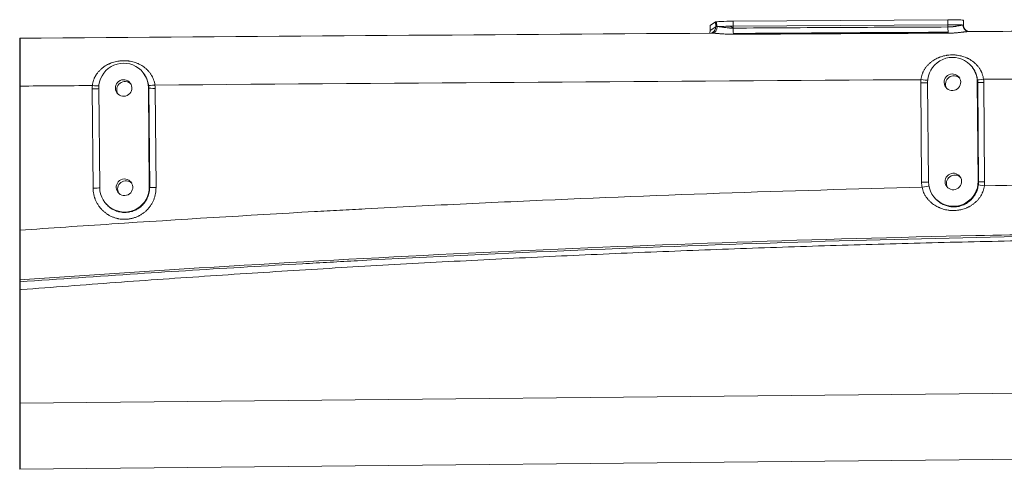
# Model space of a CAD drawing. Header units: millimetres. Extents: x -46 to 5160, y -5105 to -1541.
# Tile 73 of 104: x 4653 to 4700, y -4990 to -4968. Entities that reach past the tile are written whole.
import ezdxf

# ---------------------------------------------------------------- set-up
doc = ezdxf.new("R2010")
doc.units = ezdxf.units.MM
doc.header["$LTSCALE"] = 0.3175
doc.layers.add('1轮廓实线层', color=7, linetype='Continuous', lineweight=18)

# ---------------------------------------------------------------- blocks, each defined once
blk = doc.blocks.new('MR10C-1488')
blk.add_line((7692.032, -4868.424), (7692.032, -4889.248))
at = {"layer": '1轮廓实线层'}
for p, q in [((7725.679, -4867.634), (7725.411, -4867.801)), ((7725.681, -4867.874), (7725.679, -4867.634)), ((7725.729, -4867.865), (7725.727, -4867.625)), ((7736.906, -4867.529), (7726.525, -4867.599)), ((7726.525, -4867.599), (7726.527, -4867.839)), ((7726.527, -4867.839), (7736.908, -4867.769)), ((7736.908, -4867.769), (7736.906, -4867.529)), ((7736.909, -4867.879), (7736.908, -4867.769)), ((7737.661, -4867.792), (7737.658, -4867.552)), ((7725.411, -4867.801), (7725.41, -4867.803)), ((7725.41, -4867.803), (7725.412, -4868.043)), ((7725.411, -4867.801), (7725.414, -4868.041)), ((7725.414, -4868.041), (7725.412, -4868.043)), ((7725.414, -4868.041), (7725.681, -4867.874)), ((7726.527, -4867.839), (7726.528, -4867.933)), ((7698.033, -4870.129), (7698.015, -4870.105)), ((7738.104, -4869.849), (7738.087, -4869.826)), ((7735.636, -4875.38), (7735.593, -4870.583)), ((7735.928, -4870.559), (7735.971, -4875.355)), ((7738.342, -4870.555), (7738.327, -4870.535)), ((7738.37, -4875.331), (7738.327, -4870.535)), ((7738.385, -4875.352), (7738.342, -4870.555)), ((7738.35, -4870.558), (7738.393, -4875.354)), ((7738.639, -4870.564), (7738.682, -4875.361)), ((7695.58, -4875.663), (7695.538, -4870.867)), ((7695.899, -4875.634), (7695.856, -4870.838)), ((7698.271, -4870.834), (7698.255, -4870.814)), ((7698.255, -4870.814), (7698.298, -4875.61)), ((7698.314, -4875.631), (7698.271, -4870.834)), ((7698.279, -4870.837), (7698.322, -4875.633)), ((7698.58, -4870.843), (7698.623, -4875.64)), ((7738.385, -4875.352), (7738.37, -4875.331)), ((7698.314, -4875.631), (7698.298, -4875.61)), ((7696.139, -4876.343), (7696.15, -4876.358)), ((7736.211, -4876.064), (7736.221, -4876.078)), ((7762.518, -4885.349), (7692.032, -4886.048)), ((7692.032, -4889.248), (7762.549, -4888.549))]:
    blk.add_line(p, q, dxfattribs=at)
for centre, major_axis, ratio, start_param, end_param in [((7726.477, -4867.629), (-0.8, -0.007), 0.036886, 4.652325, 6.223122), ((7736.858, -4867.559), (-0.8, -0.007), 0.036886, 3.141605, 4.652325), ((7736.861, -4867.799), (-0.8, -0.007), 0.036886, 3.393795, 4.652325), ((7736.861, -4867.799), (-0.8, -0.007), 0.036886, 3.141591, 3.393795), ((7737.945, -4867.779), (-0.043, -0.317), 0.967706, 4.859242, 6.27119), ((7664.23, -4906.932), (-1037.559, -9.243), 0.036886, 4.653005, 4.685261), ((7725.094, -4868.043), (0.17, -0.271), 0.997517, 0.569632, 1.019493), ((7725.464, -4867.86), (0.028, -0.319), 0.905927, 0.003564, 1.483575), ((7725.362, -4867.876), (0.17, -0.271), 0.997517, 6.277806, 7.302678), ((7726.48, -4867.869), (-0.8, -0.007), 0.036886, 5.847412, 6.223122), ((7726.48, -4867.869), (-0.8, -0.007), 0.036886, 4.652325, 5.847412), ((7726.547, -4867.921), (0.002, -0.32), 0.059983, 4.749355, 6.056501), ((7736.928, -4867.867), (0.001, -0.32), 0.059875, 4.749531, 6.035515), ((7737.945, -4867.779), (-0.043, -0.317), 0.967706, 6.27119, 6.430038), ((7664.23, -4906.932), (-1037.559, -9.243), 0.036886, 4.628493, 4.640951), ((7697.056, -4870.826), (0.959, 0.721), 0.99895, 5.648125, 8.789718), ((7737.127, -4870.547), (-0.959, -0.721), 0.99895, 2.506532, 5.648125), ((7697.122, -4870.914), (-0.32, -0.24), 0.99895, 3.279658, 6.145085), ((7664.251, -4909.331), (1039.959, 9.264), 0.036886, 1.501806, 1.537461), ((7735.615, -4870.571), (0.32, 0.003), 0.036886, 4.643407, 6.068696), ((7735.622, -4870.411), (0.318, -0.031), 0.043964, 4.647679, 6.054709), ((7737.193, -4870.635), (-0.32, -0.24), 0.99895, 3.279658, 6.145085), ((7738.652, -4870.392), (-0.318, -0.037), 0.029084, 0.023159, 1.495395), ((7738.662, -4870.552), (0.32, 0.003), 0.036886, 3.168795, 4.640471), ((7664.251, -4909.331), (1039.959, 9.264), 0.036886, 1.482086, 1.498886), ((7664.251, -4909.331), (1039.959, 9.264), 0.036886, 1.540372, 1.543751), ((7695.547, -4870.855), (0.32, 0.003), 0.036886, 4.681973, 6.02582), ((7695.554, -4870.695), (0.319, -0.031), 0.039885, 4.686025, 6.009619), ((7698.581, -4870.671), (-0.318, -0.037), 0.033168, 0.023162, 1.533757), ((7698.591, -4870.831), (0.32, 0.003), 0.036886, 3.168795, 4.679045), ((7697.165, -4875.71), (-0.32, -0.24), 0.99895, 3.279658, 6.145085), ((7735.658, -4875.368), (0.32, 0.003), 0.036886, 4.643407, 6.069671), ((7737.17, -4875.343), (-0.959, -0.721), 0.99895, 5.648125, 8.789718), ((7737.236, -4875.431), (-0.32, -0.24), 0.99895, 3.279658, 6.145085), ((7738.705, -4875.349), (0.32, 0.003), 0.036886, 3.168795, 4.640471), ((7695.59, -4875.651), (-0.32, -0.003), 0.036886, 1.54038, 2.885808), ((7697.099, -4875.622), (0.959, 0.721), 0.99895, 2.506532, 5.648125), ((7698.634, -4875.628), (0.32, 0.003), 0.036886, 3.168795, 4.679045), ((7735.68, -4875.61), (-0.315, -0.054), 0.025378, 1.496788, 2.954129), ((7738.694, -4875.541), (0.318, -0.038), 0.045704, 3.173255, 4.645739)]:
    blk.add_ellipse(centre, major_axis=major_axis, ratio=ratio, start_param=start_param, end_param=end_param, dxfattribs=at)
for centre in [(7737.127, -4870.547), (7697.056, -4870.826), (7737.17, -4875.343), (7697.099, -4875.622)]:
    blk.add_ellipse(centre, major_axis=(-0.32, -0.24), ratio=0.99895, dxfattribs=at)
for points, knots in [([(7736.909, -4867.879), (7736.931, -4867.879), (7736.973, -4867.878), (7737.035, -4867.875), (7737.095, -4867.87), (7737.135, -4867.866), (7737.16, -4867.863), (7737.165, -4867.863), (7737.174, -4867.862), (7737.189, -4867.86), (7737.203, -4867.858), (7737.231, -4867.854), (7737.268, -4867.848), (7737.32, -4867.839), (7737.353, -4867.833), (7737.374, -4867.829), (7737.378, -4867.828), (7737.385, -4867.826), (7737.389, -4867.825), (7737.401, -4867.823), (7737.409, -4867.821), (7737.431, -4867.817), (7737.46, -4867.811), (7737.486, -4867.805), (7737.511, -4867.8), (7737.523, -4867.797), (7737.54, -4867.794), (7737.546, -4867.793), (7737.554, -4867.792), (7737.556, -4867.791), (7737.561, -4867.79), (7737.574, -4867.788), (7737.595, -4867.785), (7737.61, -4867.784), (7737.624, -4867.784), (7737.63, -4867.784), (7737.635, -4867.785)], [0, 0, 0, 0, 0.0625, 0.125, 0.1875, 0.25, 0.25, 0.265625, 0.265625, 0.28125, 0.3125, 0.3125, 0.375, 0.4375, 0.5, 0.5, 0.515625, 0.515625, 0.53125, 0.53125, 0.5625, 0.5625, 0.625, 0.6875, 0.6875, 0.75, 0.75, 0.78125, 0.78125, 0.796875, 0.796875, 0.8125, 0.875, 0.9375, 0.9375, 1, 1, 1, 1]), ([(7725.407, -4868.043), (7725.409, -4868.066), (7725.409, -4868.106), (7725.397, -4868.145), (7725.391, -4868.162)], [0, 0, 0, 0, 0.560242, 1, 1, 1, 1]), ([(7726.545, -4868.233), (7726.491, -4868.233), (7726.437, -4868.232), (7726.37, -4868.231), (7726.357, -4868.231), (7726.33, -4868.23), (7726.316, -4868.229), (7726.276, -4868.228), (7726.25, -4868.227), (7726.171, -4868.223), (7726.12, -4868.22), (7726.044, -4868.215), (7726.019, -4868.213), (7725.988, -4868.21), (7725.982, -4868.21), (7725.97, -4868.209), (7725.964, -4868.208), (7725.945, -4868.207), (7725.933, -4868.206), (7725.898, -4868.203), (7725.851, -4868.199), (7725.806, -4868.195), (7725.762, -4868.191), (7725.741, -4868.19), (7725.71, -4868.187), (7725.7, -4868.186), (7725.68, -4868.185), (7725.67, -4868.184), (7725.64, -4868.182), (7725.603, -4868.18), (7725.569, -4868.179), (7725.537, -4868.178), (7725.522, -4868.178), (7725.493, -4868.178), (7725.479, -4868.179), (7725.467, -4868.18)], [0, 0, 0, 0, 0.125, 0.125, 0.15625, 0.15625, 0.1875, 0.1875, 0.25, 0.25, 0.375, 0.375, 0.4375, 0.4375, 0.453125, 0.453125, 0.46875, 0.46875, 0.5, 0.5, 0.5625, 0.625, 0.625, 0.6875, 0.6875, 0.71875, 0.71875, 0.75, 0.75, 0.8125, 0.875, 0.875, 0.9375, 0.9375, 1, 1, 1, 1]), ([(7725.754, -4867.863), (7725.771, -4867.861), (7725.791, -4867.861), (7725.835, -4867.864), (7725.859, -4867.866), (7725.889, -4867.87), (7725.893, -4867.87), (7725.9, -4867.871), (7725.903, -4867.872), (7725.914, -4867.873), (7725.921, -4867.874), (7725.942, -4867.877), (7725.957, -4867.879), (7726.003, -4867.886), (7726.035, -4867.891), (7726.078, -4867.897), (7726.091, -4867.899), (7726.104, -4867.901), (7726.113, -4867.902), (7726.117, -4867.903), (7726.14, -4867.906), (7726.158, -4867.908), (7726.213, -4867.915), (7726.25, -4867.919), (7726.308, -4867.924), (7726.328, -4867.926), (7726.353, -4867.927), (7726.357, -4867.928), (7726.367, -4867.928), (7726.372, -4867.929), (7726.387, -4867.929), (7726.397, -4867.93), (7726.448, -4867.932), (7726.488, -4867.933), (7726.528, -4867.933)], [0, 0, 0, 0, 0.125, 0.125, 0.25, 0.25, 0.265625, 0.265625, 0.28125, 0.28125, 0.3125, 0.3125, 0.375, 0.375, 0.5, 0.5, 0.53125, 0.546875, 0.546875, 0.5625, 0.5625, 0.625, 0.625, 0.75, 0.75, 0.8125, 0.8125, 0.828125, 0.828125, 0.84375, 0.84375, 0.875, 0.875, 1, 1, 1, 1]), ([(7726.528, -4867.933), (7728.258, -4867.921), (7729.988, -4867.911), (7733.449, -4867.893), (7735.179, -4867.885), (7736.909, -4867.879)], [0, 0, 0, 0, 0.5, 0.5, 1, 1, 1, 1]), ([(7736.918, -4868.13), (7734.4, -4868.142), (7731.882, -4868.156), (7728.422, -4868.178), (7727.48, -4868.184), (7726.539, -4868.19)], [0, 0, 0, 0, 0.727892, 0.727892, 1, 1, 1, 1]), ([(7736.925, -4868.177), (7735.195, -4868.184), (7733.465, -4868.192), (7730.005, -4868.211), (7728.275, -4868.221), (7726.545, -4868.233)], [0, 0, 0, 0, 0.5, 0.5, 1, 1, 1, 1]), ([(7737.948, -4868.099), (7737.94, -4868.098), (7737.93, -4868.098), (7737.909, -4868.097), (7737.897, -4868.098), (7737.872, -4868.099), (7737.858, -4868.1), (7737.839, -4868.102), (7737.835, -4868.102), (7737.827, -4868.103), (7737.816, -4868.104), (7737.803, -4868.106), (7737.778, -4868.108), (7737.76, -4868.111), (7737.723, -4868.115), (7737.704, -4868.118), (7737.664, -4868.123), (7737.643, -4868.125), (7737.616, -4868.129), (7737.61, -4868.129), (7737.599, -4868.131), (7737.593, -4868.131), (7737.577, -4868.133), (7737.565, -4868.135), (7737.531, -4868.139), (7737.507, -4868.141), (7737.46, -4868.147), (7737.411, -4868.152), (7737.36, -4868.156), (7737.321, -4868.16), (7737.308, -4868.161), (7737.288, -4868.162), (7737.282, -4868.163), (7737.268, -4868.164), (7737.235, -4868.166), (7737.174, -4868.17), (7737.093, -4868.174), (7737.009, -4868.176), (7736.953, -4868.177), (7736.925, -4868.177)], [0, 0, 0, 0, 0.0625, 0.0625, 0.125, 0.125, 0.1875, 0.1875, 0.203125, 0.203125, 0.21875, 0.25, 0.25, 0.3125, 0.3125, 0.375, 0.375, 0.4375, 0.4375, 0.453125, 0.453125, 0.46875, 0.46875, 0.5, 0.5, 0.5625, 0.5625, 0.625, 0.6875, 0.6875, 0.71875, 0.71875, 0.734375, 0.734375, 0.75, 0.8125, 0.875, 0.9375, 1, 1, 1, 1]), ([(7737.905, -4868.097), (7737.905, -4868.097), (7737.901, -4868.096), (7737.884, -4868.093), (7737.843, -4868.078), (7737.783, -4868.044), (7737.717, -4867.979), (7737.67, -4867.888), (7737.663, -4867.822), (7737.664, -4867.791)], [0, 0, 0, 0, 0.092597, 0.218315, 0.312713, 0.445108, 0.627406, 0.831018, 1, 1, 1, 1]), ([(7695.545, -4870.707), (7695.55, -4870.662), (7695.557, -4870.618), (7695.577, -4870.532), (7695.589, -4870.489), (7695.611, -4870.427), (7695.619, -4870.407), (7695.631, -4870.376), (7695.636, -4870.366), (7695.645, -4870.346), (7695.649, -4870.336), (7695.664, -4870.306), (7695.674, -4870.286), (7695.689, -4870.257), (7695.695, -4870.248), (7695.706, -4870.229), (7695.711, -4870.219), (7695.74, -4870.173), (7695.765, -4870.137), (7695.817, -4870.069), (7695.844, -4870.036), (7695.902, -4869.974), (7695.933, -4869.944), (7695.973, -4869.908), (7695.981, -4869.901), (7695.997, -4869.887), (7696.005, -4869.88), (7696.03, -4869.859), (7696.047, -4869.846), (7696.099, -4869.807), (7696.134, -4869.783), (7696.207, -4869.737), (7696.244, -4869.716), (7696.302, -4869.686), (7696.321, -4869.677), (7696.351, -4869.663), (7696.36, -4869.659), (7696.38, -4869.65), (7696.39, -4869.646), (7696.441, -4869.624), (7696.482, -4869.609), (7696.564, -4869.582), (7696.648, -4869.557), (7696.735, -4869.539), (7696.79, -4869.53), (7696.801, -4869.528), (7696.823, -4869.525), (7696.834, -4869.524), (7696.867, -4869.519), (7696.889, -4869.517), (7696.955, -4869.511), (7697.044, -4869.506), (7697.133, -4869.508), (7697.199, -4869.512), (7697.222, -4869.514), (7697.255, -4869.517), (7697.266, -4869.518), (7697.288, -4869.521), (7697.299, -4869.522), (7697.355, -4869.53), (7697.442, -4869.546), (7697.528, -4869.568), (7697.611, -4869.593), (7697.653, -4869.607), (7697.714, -4869.631), (7697.734, -4869.64), (7697.765, -4869.653), (7697.775, -4869.658), (7697.795, -4869.667), (7697.804, -4869.672), (7697.854, -4869.696), (7697.892, -4869.717), (7697.966, -4869.762), (7698.002, -4869.785), (7698.072, -4869.836), (7698.106, -4869.863), (7698.147, -4869.899), (7698.155, -4869.906), (7698.171, -4869.921), (7698.179, -4869.929), (7698.203, -4869.951), (7698.218, -4869.967), (7698.263, -4870.014), (7698.291, -4870.047), (7698.344, -4870.116), (7698.369, -4870.151), (7698.404, -4870.207), (7698.415, -4870.226), (7698.431, -4870.255), (7698.436, -4870.264), (7698.446, -4870.284), (7698.451, -4870.294), (7698.476, -4870.344), (7698.493, -4870.384), (7698.523, -4870.467), (7698.535, -4870.509), (7698.556, -4870.595), (7698.565, -4870.639), (7698.57, -4870.683)], [0, 0, 0, 0, 0.03125, 0.03125, 0.0625, 0.0625, 0.078125, 0.078125, 0.085937, 0.085937, 0.09375, 0.09375, 0.109375, 0.109375, 0.117187, 0.117187, 0.125, 0.125, 0.15625, 0.15625, 0.1875, 0.1875, 0.21875, 0.21875, 0.226562, 0.226562, 0.234375, 0.234375, 0.25, 0.25, 0.28125, 0.28125, 0.3125, 0.3125, 0.328125, 0.328125, 0.335937, 0.335937, 0.34375, 0.34375, 0.375, 0.375, 0.40625, 0.4375, 0.4375, 0.445312, 0.445312, 0.453125, 0.453125, 0.46875, 0.46875, 0.5, 0.53125, 0.53125, 0.546875, 0.546875, 0.554687, 0.554687, 0.5625, 0.5625, 0.59375, 0.625, 0.625, 0.65625, 0.65625, 0.671875, 0.671875, 0.679687, 0.679687, 0.6875, 0.6875, 0.71875, 0.71875, 0.75, 0.75, 0.78125, 0.78125, 0.789062, 0.789062, 0.796875, 0.796875, 0.8125, 0.8125, 0.84375, 0.84375, 0.875, 0.875, 0.890625, 0.890625, 0.898437, 0.898437, 0.90625, 0.90625, 0.9375, 0.9375, 0.96875, 0.96875, 1, 1, 1, 1]), ([(7735.6, -4870.423), (7735.605, -4870.379), (7735.613, -4870.335), (7735.633, -4870.248), (7735.645, -4870.206), (7735.667, -4870.144), (7735.675, -4870.123), (7735.687, -4870.093), (7735.692, -4870.082), (7735.701, -4870.062), (7735.705, -4870.052), (7735.72, -4870.022), (7735.73, -4870.003), (7735.751, -4869.964), (7735.762, -4869.945), (7735.796, -4869.89), (7735.821, -4869.855), (7735.873, -4869.787), (7735.9, -4869.754), (7735.958, -4869.692), (7735.988, -4869.662), (7736.028, -4869.627), (7736.036, -4869.62), (7736.052, -4869.606), (7736.06, -4869.599), (7736.085, -4869.578), (7736.102, -4869.565), (7736.153, -4869.527), (7736.188, -4869.503), (7736.26, -4869.457), (7736.297, -4869.436), (7736.373, -4869.397), (7736.412, -4869.379), (7736.462, -4869.358), (7736.472, -4869.353), (7736.493, -4869.345), (7736.523, -4869.334), (7736.554, -4869.323), (7736.615, -4869.302), (7736.699, -4869.278), (7736.785, -4869.26), (7736.839, -4869.25), (7736.85, -4869.248), (7736.872, -4869.245), (7736.883, -4869.244), (7736.916, -4869.239), (7736.938, -4869.237), (7737.004, -4869.23), (7737.093, -4869.225), (7737.181, -4869.227), (7737.248, -4869.23), (7737.271, -4869.232), (7737.304, -4869.235), (7737.315, -4869.236), (7737.337, -4869.239), (7737.349, -4869.24), (7737.404, -4869.248), (7737.492, -4869.263), (7737.578, -4869.285), (7737.663, -4869.31), (7737.704, -4869.324), (7737.766, -4869.348), (7737.787, -4869.357), (7737.817, -4869.37), (7737.827, -4869.374), (7737.847, -4869.384), (7737.857, -4869.388), (7737.907, -4869.413), (7737.946, -4869.434), (7738.021, -4869.479), (7738.057, -4869.503), (7738.128, -4869.554), (7738.162, -4869.581), (7738.203, -4869.617), (7738.211, -4869.624), (7738.228, -4869.639), (7738.236, -4869.647), (7738.259, -4869.669), (7738.275, -4869.685), (7738.32, -4869.733), (7738.348, -4869.766), (7738.402, -4869.835), (7738.427, -4869.871), (7738.462, -4869.926), (7738.473, -4869.945), (7738.489, -4869.974), (7738.495, -4869.984), (7738.505, -4870.004), (7738.51, -4870.014), (7738.534, -4870.064), (7738.551, -4870.104), (7738.582, -4870.187), (7738.594, -4870.23), (7738.615, -4870.316), (7738.624, -4870.36), (7738.629, -4870.404)], [0, 0, 0, 0, 0.03125, 0.03125, 0.0625, 0.0625, 0.078125, 0.078125, 0.085938, 0.085938, 0.09375, 0.09375, 0.109375, 0.109375, 0.125, 0.125, 0.15625, 0.15625, 0.1875, 0.1875, 0.21875, 0.21875, 0.226563, 0.226563, 0.234375, 0.234375, 0.25, 0.25, 0.28125, 0.28125, 0.3125, 0.3125, 0.34375, 0.34375, 0.351563, 0.351563, 0.359375, 0.375, 0.375, 0.40625, 0.4375, 0.4375, 0.445313, 0.445313, 0.453125, 0.453125, 0.46875, 0.46875, 0.5, 0.53125, 0.53125, 0.546875, 0.546875, 0.554688, 0.554688, 0.5625, 0.5625, 0.59375, 0.625, 0.625, 0.65625, 0.65625, 0.671875, 0.671875, 0.679688, 0.679688, 0.6875, 0.6875, 0.71875, 0.71875, 0.75, 0.75, 0.78125, 0.78125, 0.789063, 0.789063, 0.796875, 0.796875, 0.8125, 0.8125, 0.84375, 0.84375, 0.875, 0.875, 0.890625, 0.890625, 0.898438, 0.898438, 0.90625, 0.90625, 0.9375, 0.9375, 0.96875, 0.96875, 1, 1, 1, 1]), ([(7698.263, -4870.708), (7698.259, -4870.671), (7698.253, -4870.633), (7698.237, -4870.56), (7698.228, -4870.524), (7698.206, -4870.454), (7698.194, -4870.419), (7698.176, -4870.376), (7698.172, -4870.368), (7698.165, -4870.351), (7698.161, -4870.342), (7698.149, -4870.317), (7698.141, -4870.301), (7698.115, -4870.252), (7698.096, -4870.221), (7698.063, -4870.169), (7698.048, -4870.149), (7698.033, -4870.129)], [0, 0, 0, 0, 0.175377, 0.175377, 0.350754, 0.350754, 0.526131, 0.526131, 0.569975, 0.569975, 0.613819, 0.613819, 0.701508, 0.701508, 0.876885, 0.876885, 1, 1, 1, 1]), ([(7738.334, -4870.429), (7738.33, -4870.391), (7738.324, -4870.354), (7738.309, -4870.281), (7738.299, -4870.245), (7738.277, -4870.174), (7738.264, -4870.139), (7738.247, -4870.096), (7738.243, -4870.087), (7738.235, -4870.07), (7738.231, -4870.062), (7738.219, -4870.036), (7738.211, -4870.02), (7738.185, -4869.971), (7738.166, -4869.94), (7738.133, -4869.888), (7738.118, -4869.868), (7738.103, -4869.848)], [0, 0, 0, 0, 0.175901, 0.175901, 0.351803, 0.351803, 0.527704, 0.527704, 0.57168, 0.57168, 0.615655, 0.615655, 0.703606, 0.703606, 0.879507, 0.879507, 1, 1, 1, 1]), ([(7738.385, -4875.508), (7738.391, -4875.46), (7738.393, -4875.411), (7738.393, -4875.36), (7738.393, -4875.357), (7738.393, -4875.354)], [0, 0, 0, 0, 0.945626, 0.945626, 1, 1, 1, 1]), ([(7692.033, -4877.7), (7693.518, -4877.595), (7695.004, -4877.493), (7699.754, -4877.179), (7703.018, -4876.981), (7706.691, -4876.776), (7707.099, -4876.754), (7707.915, -4876.71), (7709.14, -4876.644), (7711.997, -4876.496), (7714.445, -4876.379), (7722.606, -4876.01), (7729.133, -4875.782), (7735.658, -4875.622)], [0.4430686, 0.4430686, 0.4430686, 0.4430686, 0.5, 0.5, 0.625, 0.625, 0.640625, 0.640625, 0.65625, 0.6875, 0.75, 0.75, 1, 1, 1, 1]), ([(7698.623, -4875.64), (7698.623, -4875.69), (7698.621, -4875.74), (7698.616, -4875.802), (7698.614, -4875.815), (7698.612, -4875.84), (7698.607, -4875.877), (7698.601, -4875.914), (7698.587, -4875.987), (7698.563, -4876.083), (7698.531, -4876.177), (7698.503, -4876.246), (7698.493, -4876.269), (7698.471, -4876.314), (7698.46, -4876.337), (7698.426, -4876.403), (7698.375, -4876.488), (7698.317, -4876.568), (7698.27, -4876.626), (7698.254, -4876.645), (7698.229, -4876.673), (7698.216, -4876.687), (7698.203, -4876.7), (7698.195, -4876.709), (7698.19, -4876.714), (7698.151, -4876.754), (7698.114, -4876.788), (7698.038, -4876.851), (7697.998, -4876.881), (7697.916, -4876.936), (7697.874, -4876.962), (7697.819, -4876.992), (7697.808, -4876.998), (7697.786, -4877.009), (7697.774, -4877.015), (7697.74, -4877.031), (7697.718, -4877.041), (7697.649, -4877.07), (7697.556, -4877.104), (7697.46, -4877.129), (7697.387, -4877.144), (7697.362, -4877.148), (7697.325, -4877.154), (7697.313, -4877.156), (7697.294, -4877.158), (7697.288, -4877.159), (7697.276, -4877.161), (7697.22, -4877.167), (7697.164, -4877.17), (7697.065, -4877.171), (7697.015, -4877.169), (7696.916, -4877.16), (7696.867, -4877.153), (7696.806, -4877.141), (7696.793, -4877.139), (7696.769, -4877.133), (7696.757, -4877.131), (7696.72, -4877.122), (7696.696, -4877.115), (7696.625, -4877.094), (7696.531, -4877.061), (7696.441, -4877.02), (7696.375, -4876.985), (7696.353, -4876.973), (7696.326, -4876.957), (7696.321, -4876.954), (7696.31, -4876.948), (7696.304, -4876.944), (7696.288, -4876.934), (7696.278, -4876.928), (7696.226, -4876.893), (7696.185, -4876.864), (7696.108, -4876.802), (7696.071, -4876.769), (7696, -4876.699), (7695.967, -4876.663), (7695.926, -4876.615), (7695.918, -4876.605), (7695.903, -4876.586), (7695.88, -4876.556), (7695.858, -4876.525), (7695.816, -4876.464), (7695.764, -4876.379), (7695.721, -4876.29), (7695.692, -4876.221), (7695.683, -4876.198), (7695.672, -4876.169), (7695.67, -4876.163), (7695.665, -4876.151), (7695.659, -4876.133), (7695.653, -4876.115), (7695.635, -4876.056), (7695.622, -4876.008), (7695.602, -4875.911), (7695.594, -4875.862), (7695.584, -4875.763), (7695.581, -4875.713), (7695.58, -4875.663)], [0, 0, 0, 0, 0.03125, 0.03125, 0.039062, 0.039062, 0.046875, 0.0625, 0.0625, 0.09375, 0.125, 0.125, 0.140625, 0.140625, 0.15625, 0.15625, 0.1875, 0.21875, 0.21875, 0.234375, 0.234375, 0.242187, 0.246094, 0.246094, 0.25, 0.25, 0.28125, 0.28125, 0.3125, 0.3125, 0.34375, 0.34375, 0.351563, 0.351563, 0.359375, 0.359375, 0.375, 0.375, 0.40625, 0.4375, 0.4375, 0.453125, 0.453125, 0.460938, 0.460938, 0.464844, 0.464844, 0.46875, 0.5, 0.5, 0.53125, 0.53125, 0.5625, 0.5625, 0.570313, 0.570313, 0.578125, 0.578125, 0.59375, 0.59375, 0.625, 0.65625, 0.65625, 0.671875, 0.671875, 0.675781, 0.675781, 0.679688, 0.679688, 0.6875, 0.6875, 0.71875, 0.71875, 0.75, 0.75, 0.78125, 0.78125, 0.789063, 0.789063, 0.796875, 0.8125, 0.8125, 0.84375, 0.875, 0.875, 0.890625, 0.890625, 0.894531, 0.894531, 0.898438, 0.90625, 0.90625, 0.9375, 0.9375, 0.96875, 0.96875, 1, 1, 1, 1]), ([(7696.15, -4876.358), (7696.151, -4876.359), (7696.152, -4876.36), (7696.159, -4876.369), (7696.165, -4876.377), (7696.177, -4876.392), (7696.183, -4876.4), (7696.215, -4876.438), (7696.242, -4876.467), (7696.298, -4876.522), (7696.327, -4876.548), (7696.388, -4876.597), (7696.42, -4876.62), (7696.461, -4876.647), (7696.47, -4876.652), (7696.486, -4876.663), (7696.495, -4876.668), (7696.521, -4876.683), (7696.538, -4876.692), (7696.59, -4876.72), (7696.661, -4876.753), (7696.735, -4876.778), (7696.792, -4876.795), (7696.811, -4876.8), (7696.839, -4876.807), (7696.849, -4876.809), (7696.868, -4876.814), (7696.878, -4876.815), (7696.927, -4876.825), (7696.965, -4876.83), (7697.043, -4876.837), (7697.082, -4876.839), (7697.161, -4876.838), (7697.2, -4876.836), (7697.249, -4876.831), (7697.259, -4876.83), (7697.279, -4876.827), (7697.308, -4876.823), (7697.337, -4876.818), (7697.395, -4876.806), (7697.47, -4876.787), (7697.544, -4876.76), (7697.598, -4876.737), (7697.616, -4876.729), (7697.643, -4876.716), (7697.652, -4876.712), (7697.669, -4876.703), (7697.678, -4876.698), (7697.721, -4876.675), (7697.788, -4876.634), (7697.851, -4876.587), (7697.911, -4876.537), (7697.94, -4876.511), (7697.975, -4876.476), (7697.982, -4876.468), (7697.995, -4876.454), (7698.015, -4876.432), (7698.034, -4876.41), (7698.071, -4876.364), (7698.118, -4876.301), (7698.158, -4876.234), (7698.185, -4876.182), (7698.194, -4876.164), (7698.211, -4876.128), (7698.218, -4876.11), (7698.241, -4876.055), (7698.266, -4875.981), (7698.285, -4875.905), (7698.296, -4875.847), (7698.299, -4875.828), (7698.303, -4875.799), (7698.305, -4875.789), (7698.307, -4875.769), (7698.308, -4875.76), (7698.312, -4875.71), (7698.314, -4875.671), (7698.314, -4875.631)], [0, 0, 0, 0, 0.001312, 0.001312, 0.011103, 0.011103, 0.020894, 0.020894, 0.060058, 0.060058, 0.099223, 0.099223, 0.138387, 0.138387, 0.148178, 0.148178, 0.157969, 0.157969, 0.177551, 0.177551, 0.216715, 0.25588, 0.25588, 0.275462, 0.275462, 0.285253, 0.285253, 0.295044, 0.295044, 0.334208, 0.334208, 0.373372, 0.373372, 0.412537, 0.412537, 0.422328, 0.422328, 0.432119, 0.451701, 0.451701, 0.490865, 0.530029, 0.530029, 0.549611, 0.549611, 0.559402, 0.559402, 0.569193, 0.569193, 0.608358, 0.647522, 0.647522, 0.686686, 0.686686, 0.696477, 0.696477, 0.706268, 0.72585, 0.72585, 0.765015, 0.804179, 0.804179, 0.823761, 0.823761, 0.843343, 0.843343, 0.882507, 0.921672, 0.921672, 0.941254, 0.941254, 0.951045, 0.951045, 0.960836, 0.960836, 1, 1, 1, 1]), ([(7738.671, -4875.553), (7738.666, -4875.596), (7738.657, -4875.639), (7738.636, -4875.723), (7738.624, -4875.765), (7738.601, -4875.826), (7738.593, -4875.846), (7738.581, -4875.877), (7738.576, -4875.887), (7738.567, -4875.907), (7738.563, -4875.916), (7738.539, -4875.966), (7738.518, -4876.004), (7738.473, -4876.077), (7738.449, -4876.113), (7738.397, -4876.181), (7738.37, -4876.215), (7738.326, -4876.262), (7738.311, -4876.278), (7738.288, -4876.301), (7738.281, -4876.309), (7738.265, -4876.324), (7738.257, -4876.331), (7738.217, -4876.368), (7738.184, -4876.395), (7738.116, -4876.448), (7738.081, -4876.472), (7738.008, -4876.519), (7737.971, -4876.54), (7737.923, -4876.566), (7737.913, -4876.571), (7737.893, -4876.58), (7737.864, -4876.595), (7737.834, -4876.608), (7737.775, -4876.633), (7737.694, -4876.664), (7737.61, -4876.688), (7737.547, -4876.704), (7737.525, -4876.708), (7737.482, -4876.717), (7737.461, -4876.721), (7737.396, -4876.732), (7737.353, -4876.737), (7737.267, -4876.744), (7737.181, -4876.748), (7737.095, -4876.746), (7737.041, -4876.742), (7737.03, -4876.741), (7737.008, -4876.739), (7736.997, -4876.738), (7736.965, -4876.735), (7736.943, -4876.732), (7736.88, -4876.723), (7736.795, -4876.707), (7736.713, -4876.686), (7736.632, -4876.661), (7736.592, -4876.647), (7736.533, -4876.624), (7736.514, -4876.616), (7736.484, -4876.603), (7736.475, -4876.599), (7736.455, -4876.59), (7736.446, -4876.586), (7736.398, -4876.562), (7736.361, -4876.543), (7736.288, -4876.5), (7736.253, -4876.478), (7736.184, -4876.429), (7736.15, -4876.404), (7736.109, -4876.37), (7736.101, -4876.363), (7736.085, -4876.349), (7736.077, -4876.342), (7736.054, -4876.321), (7736.038, -4876.306), (7735.993, -4876.261), (7735.964, -4876.23), (7735.909, -4876.165), (7735.884, -4876.132), (7735.847, -4876.079), (7735.835, -4876.061), (7735.818, -4876.033), (7735.812, -4876.024), (7735.801, -4876.005), (7735.796, -4875.996), (7735.77, -4875.948), (7735.751, -4875.91), (7735.717, -4875.831), (7735.702, -4875.79), (7735.676, -4875.707), (7735.666, -4875.665), (7735.658, -4875.622)], [0, 0, 0, 0, 0.03125, 0.03125, 0.0625, 0.0625, 0.078125, 0.078125, 0.085938, 0.085938, 0.09375, 0.09375, 0.125, 0.125, 0.15625, 0.15625, 0.1875, 0.1875, 0.203125, 0.203125, 0.210938, 0.210938, 0.21875, 0.21875, 0.25, 0.25, 0.28125, 0.28125, 0.3125, 0.3125, 0.320313, 0.320313, 0.328125, 0.34375, 0.34375, 0.375, 0.40625, 0.40625, 0.421875, 0.421875, 0.4375, 0.4375, 0.46875, 0.46875, 0.5, 0.53125, 0.53125, 0.539063, 0.539063, 0.546875, 0.546875, 0.5625, 0.5625, 0.59375, 0.625, 0.625, 0.65625, 0.65625, 0.671875, 0.671875, 0.679688, 0.679688, 0.6875, 0.6875, 0.71875, 0.71875, 0.75, 0.75, 0.78125, 0.78125, 0.789062, 0.789062, 0.796875, 0.796875, 0.8125, 0.8125, 0.84375, 0.84375, 0.875, 0.875, 0.890625, 0.890625, 0.898438, 0.898438, 0.90625, 0.90625, 0.9375, 0.9375, 0.96875, 0.96875, 1, 1, 1, 1]), ([(7736.222, -4876.08), (7736.237, -4876.098), (7736.251, -4876.117), (7736.278, -4876.148), (7736.295, -4876.168), (7736.313, -4876.187), (7736.326, -4876.2), (7736.332, -4876.206), (7736.363, -4876.237), (7736.388, -4876.26), (7736.441, -4876.305), (7736.468, -4876.326), (7736.525, -4876.365), (7736.554, -4876.384), (7736.599, -4876.41), (7736.614, -4876.419), (7736.637, -4876.431), (7736.645, -4876.435), (7736.66, -4876.443), (7736.668, -4876.447), (7736.707, -4876.466), (7736.739, -4876.48), (7736.804, -4876.504), (7736.838, -4876.515), (7736.905, -4876.534), (7736.94, -4876.542), (7736.992, -4876.552), (7737.01, -4876.555), (7737.037, -4876.559), (7737.046, -4876.56), (7737.064, -4876.562), (7737.073, -4876.563), (7737.118, -4876.568), (7737.191, -4876.571), (7737.263, -4876.568), (7737.318, -4876.563), (7737.336, -4876.561), (7737.363, -4876.558), (7737.373, -4876.556), (7737.391, -4876.553), (7737.4, -4876.552), (7737.418, -4876.548), (7737.427, -4876.547), (7737.445, -4876.543), (7737.454, -4876.541), (7737.481, -4876.534), (7737.499, -4876.53), (7737.552, -4876.515), (7737.587, -4876.503), (7737.654, -4876.477), (7737.687, -4876.462), (7737.736, -4876.438), (7737.752, -4876.429), (7737.776, -4876.416), (7737.784, -4876.411), (7737.8, -4876.402), (7737.807, -4876.397), (7737.846, -4876.373), (7737.875, -4876.353), (7737.933, -4876.31), (7737.96, -4876.287), (7738.013, -4876.239), (7738.039, -4876.213), (7738.069, -4876.18), (7738.075, -4876.173), (7738.087, -4876.16), (7738.105, -4876.139), (7738.122, -4876.118), (7738.155, -4876.075), (7738.175, -4876.046), (7738.214, -4875.985), (7738.232, -4875.954), (7738.257, -4875.905), (7738.265, -4875.889), (7738.276, -4875.864), (7738.28, -4875.856), (7738.287, -4875.839), (7738.291, -4875.831), (7738.308, -4875.788), (7738.321, -4875.753), (7738.342, -4875.684), (7738.351, -4875.648), (7738.366, -4875.576), (7738.372, -4875.54), (7738.377, -4875.503)], [0, 0, 0, 0, 0.025286, 0.025286, 0.044031, 0.053403, 0.053403, 0.062775, 0.062775, 0.100264, 0.100264, 0.137753, 0.137753, 0.175242, 0.175242, 0.193987, 0.193987, 0.203359, 0.203359, 0.212731, 0.212731, 0.25022, 0.25022, 0.287709, 0.287709, 0.325198, 0.325198, 0.343943, 0.343943, 0.353315, 0.353315, 0.362687, 0.362687, 0.400176, 0.437665, 0.437665, 0.45641, 0.45641, 0.465782, 0.465782, 0.475154, 0.475154, 0.484526, 0.484526, 0.493899, 0.493899, 0.512643, 0.512643, 0.550132, 0.550132, 0.587621, 0.587621, 0.606366, 0.606366, 0.615738, 0.615738, 0.62511, 0.62511, 0.662599, 0.662599, 0.700088, 0.700088, 0.737577, 0.737577, 0.746949, 0.746949, 0.756322, 0.775066, 0.775066, 0.812555, 0.812555, 0.850044, 0.850044, 0.868789, 0.868789, 0.878161, 0.878161, 0.887533, 0.887533, 0.925022, 0.925022, 0.962511, 0.962511, 1, 1, 1, 1]), ([(7692.032, -4880.096), (7707.474, -4879), (7722.883, -4878.29), (7742.651, -4877.862), (7747.042, -4877.798), (7751.43, -4877.764)], [0.3129404, 0.3129404, 0.3129404, 0.3129404, 0.8472925, 0.8472925, 1, 1, 1, 1]), ([(7750.922, -4877.857), (7743.833, -4877.915), (7736.743, -4878.054), (7722.559, -4878.492), (7715.464, -4878.791), (7707.925, -4879.195), (7707.481, -4879.219), (7706.594, -4879.268), (7706.151, -4879.292), (7704.82, -4879.367), (7702.159, -4879.521), (7697.601, -4879.804), (7693.93, -4880.054), (7692.032, -4880.189)], [0, 0, 0, 0, 0.25, 0.25, 0.5, 0.5, 0.515625, 0.515625, 0.53125, 0.53125, 0.5625, 0.625, 0.6919121, 0.6919121, 0.6919121, 0.6919121]), ([(7692.032, -4880.574), (7692.055, -4880.572), (7693.601, -4880.451), (7696.674, -4880.219), (7701.257, -4879.9), (7705.847, -4879.605), (7710.444, -4879.336), (7715.048, -4879.092), (7719.66, -4878.873), (7724.28, -4878.679), (7728.906, -4878.511), (7733.54, -4878.368), (7738.182, -4878.25), (7742.68, -4878.162), (7745.633, -4878.119), (7747.035, -4878.102)], [0.2382097, 0.2382097, 0.2382097, 0.2382097, 0.2391652, 0.3030874, 0.3670097, 0.430932, 0.4948543, 0.5587765, 0.6226988, 0.6866211, 0.7505433, 0.8144656, 0.8783879, 0.9423101, 1, 1, 1, 1])]:
    blk.add_open_spline(points, degree=3, knots=knots, dxfattribs=at)
for points in [[(7725.531, -4868.147), (7725.514, -4868.157), (7725.499, -4868.165), (7725.486, -4868.171)], [(7726.528, -4867.933), (7726.48, -4867.903), (7726.433, -4867.871), (7726.385, -4867.84)], [(7735.593, -4870.583), (7735.593, -4870.53), (7735.595, -4870.477), (7735.6, -4870.423)], [(7738.342, -4870.555), (7738.342, -4870.513), (7738.339, -4870.471), (7738.334, -4870.429)], [(7738.35, -4870.558), (7738.349, -4870.515), (7738.347, -4870.472), (7738.341, -4870.43)], [(7738.629, -4870.404), (7738.635, -4870.457), (7738.639, -4870.511), (7738.639, -4870.564)], [(7695.538, -4870.867), (7695.537, -4870.813), (7695.539, -4870.76), (7695.545, -4870.707)], [(7698.271, -4870.834), (7698.271, -4870.792), (7698.268, -4870.75), (7698.263, -4870.708)], [(7698.279, -4870.837), (7698.278, -4870.794), (7698.275, -4870.751), (7698.27, -4870.709)], [(7698.57, -4870.683), (7698.576, -4870.736), (7698.58, -4870.79), (7698.58, -4870.843)], [(7735.658, -4875.622), (7735.651, -4875.582), (7735.64, -4875.501), (7735.636, -4875.421), (7735.636, -4875.38)], [(7738.377, -4875.503), (7738.383, -4875.453), (7738.385, -4875.403), (7738.385, -4875.352)], [(7738.671, -4875.553), (7744.479, -4875.429), (7750.285, -4875.358), (7756.089, -4875.341)], [(7738.682, -4875.361), (7738.683, -4875.425), (7738.679, -4875.489), (7738.671, -4875.553)]]:
    blk.add_open_spline(points, degree=3, dxfattribs=at)

msp = doc.modelspace()

# ---------------------------------------------------------------- block references
msp.add_blockref('MR10C-1488', (-3039.52709, -100.95006))

doc.saveas('drawing.dxf')
